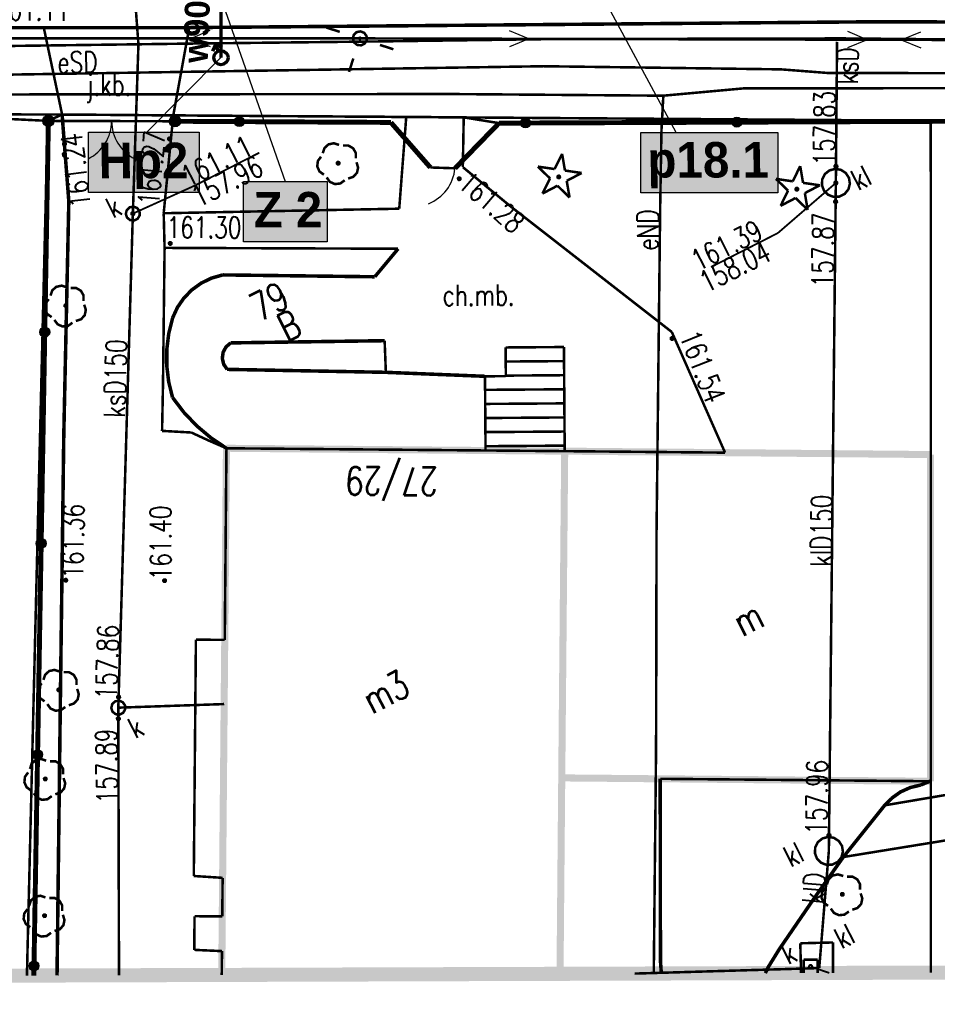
# Model space of a CAD drawing. Extents: x 0 to 7432618, y -40 to 5712028.
# Tile 120 of 165: x 7431405 to 7431437, y 5711623 to 5711658. Entities that reach past the tile are written whole.
import ezdxf
from ezdxf.enums import TextEntityAlignment as Align

# ---------------------------------------------------------------- set-up
doc = ezdxf.new("R2010")
doc.units = 0
doc.header["$MEASUREMENT"] = 0
for name, pattern in [('0', [1.5, 1, -0.5]), ('2218', [1, 0.5, -0.5]), ('3901', [0]), ('5102', [0])]:
    doc.linetypes.add(name, pattern=pattern)
for name, color, linetype in [('Dzialki', 7, 'Continuous'), ('EADTD_T_0', 7, 'Continuous'), ('EGBB_E_T_0', 7, 'Continuous'), ('EGBB_L_0', 7, 'Continuous'), ('EGBE_L_3', 7, 'Continuous'), ('Numery_dzialek', 7, 'Continuous'), ('OTK_E_T_0', 7, 'Continuous'), ('OTK_E_T_1', 7, 'Continuous'), ('OTK_L_0', 7, 'Continuous'), ('OTK_L_1', 7, 'Continuous'), ('OTK_L_2', 7, 'Continuous'), ('OTK_L_4', 7, 'Continuous'), ('OTO_L_0', 7, 'Continuous'), ('OTO_L_1', 7, 'Continuous'), ('OTO_L_2', 7, 'Continuous'), ('OTR_T_0', 7, 'Continuous'), ('OTZ_L_3', 7, 'Continuous'), ('OTZ_T_0', 7, 'Continuous'), ('OTZ_T_1', 7, 'Continuous'), ('rysunek', 7, 'Continuous'), ('SUE_T_3', 7, 'Continuous'), ('SUEP_E_T_0', 7, 'Continuous'), ('SUEP_L_0', 7, 'Continuous'), ('SUK_E_T_2', 7, 'Continuous'), ('SUK_E_T_4', 7, 'Continuous'), ('SUK_L_3', 7, 'Continuous'), ('SUK_T_2', 7, 'Continuous'), ('SUK_T_3', 7, 'Continuous'), ('SUKP_E_T_0', 7, 'Continuous'), ('SUKP_L_0', 7, 'Continuous'), ('SUKR_T_0', 7, 'Continuous'), ('SUP_E_T_1', 7, 'Continuous'), ('SUP_T_2', 7, 'Continuous'), ('SUP_T_4', 7, 'Continuous'), ('Uzytki', 7, 'Continuous'), ('zakres', 7, 'Continuous')]:
    doc.layers.add(name, color=color, linetype=linetype)
doc.layers.add('woda przyłącze', color=140, linetype='Continuous', lineweight=50)
doc.layers.add('woda sieć', color=150, linetype='Continuous', lineweight=70)
doc.styles.add('25', font='GOTHIC.TTF', dxfattribs={"oblique": 8, "height": 0.35})
doc.styles.add('STYL_ARIAL', font='simplex', dxfattribs={"width": 0.75, "oblique": 0.1})

# ---------------------------------------------------------------- blocks, each defined once
blk = doc.blocks.new('OTOB')
at = {"color": 0}
for centre, start, end in [((-1.5, 0), 0, 63.2606), ((1.5, 0), 116.7394, 180)]:
    blk.add_arc(centre, 1.5, start, end, dxfattribs=at)
blk = doc.blocks.new('KOGR')
at = {"color": 0}
for radius in [0.2, 0.18, 0.16, 0.14, 0.12, 0.1, 0.08, 0.06, 0.04, 0.02]:
    blk.add_circle((0, 0), radius, dxfattribs=at)
blk = doc.blocks.new('OTOF')
at = {"color": 0}
blk.add_arc((1.5, 0), 1.5, 116.7394, 180, dxfattribs=at)
blk = doc.blocks.new('SUWH')
at = {"color": 0}
for p, q in [((-0.35, 0.65), (0, 1)), ((0, 0.5), (0, 1)), ((0, 1), (0.35, 0.65))]:
    blk.add_line(p, q, dxfattribs=at)
blk.add_circle((0, 0), 0.5, dxfattribs=at)

msp = doc.modelspace()

# ---------------------------------------------------------------- hatches: boundary and pattern name
at = {"layer": 'woda sieć', "linetype": 'ByBlock'}
for points in [[(7431411.225, 5711654.239), (7431407.3, 5711654.239), (7431407.3, 5711652.1), (7431411.225, 5711652.1)], [(7431431.765, 5711654.229), (7431426.9, 5711654.229), (7431426.9, 5711652.09), (7431431.765, 5711652.09)], [(7431415.765, 5711652.489), (7431412.8, 5711652.489), (7431412.8, 5711650.35), (7431415.765, 5711650.35)]]:
    msp.add_hatch(color=256, dxfattribs=at).paths.add_polyline_path(points)

# ---------------------------------------------------------------- linework, layer by layer
at = {"layer": 'Dzialki', "color": 18, "true_color": 0x000000, "const_width": 0.09}
for points in [[(7431405.86, 5711654.873), (7431379.094, 5711654.893)], [(7431405.117, 5711624.304), (7431405.86, 5711654.873)], [(7431437.186, 5711654.65), (7431405.86, 5711654.873)], [(7431471.339, 5711654.802), (7431437.186, 5711654.65)], [(7431437.189, 5711624.41), (7431437.186, 5711654.65)]]:
    msp.add_lwpolyline(points, dxfattribs=at)
at = {"layer": 'EGBB_L_0', "color": 18, "true_color": 0x000000, "const_width": 0.25}
for points in [[(7431412.197, 5711643.023), (7431412.03, 5711624.327)], [(7431424.198, 5711642.921), (7431412.197, 5711643.023)], [(7431424.198, 5711642.921), (7431424.093, 5711631.322)], [(7431437.174, 5711642.8), (7431424.198, 5711642.921)], [(7431437.181, 5711631.203), (7431437.174, 5711642.8)], [(7431424.032, 5711624.367), (7431424.093, 5711631.322)], [(7431424.093, 5711631.322), (7431437.181, 5711631.203)]]:
    msp.add_lwpolyline(points, dxfattribs=at)
at = {"layer": 'EGBE_L_3', "color": 18, "true_color": 0x000000, "const_width": 0.09}
for points in [[(7431424.171, 5711646.617), (7431422.102, 5711646.602)], [(7431424.171, 5711646.617), (7431422.102, 5711646.602)], [(7431422.102, 5711646.602), (7431422.109, 5711645.583)], [(7431424.198, 5711642.921), (7431424.171, 5711646.617)], [(7431424.175, 5711646.117), (7431422.105, 5711646.102)], [(7431422.109, 5711645.583), (7431421.37, 5711645.578)], [(7431421.37, 5711645.578), (7431421.39, 5711642.945)], [(7431424.179, 5711645.617), (7431422.109, 5711645.602)], [(7431424.182, 5711645.117), (7431421.374, 5711645.097)], [(7431424.186, 5711644.617), (7431421.378, 5711644.597)], [(7431424.19, 5711644.117), (7431421.381, 5711644.097)], [(7431424.193, 5711643.617), (7431421.385, 5711643.597)], [(7431424.197, 5711643.117), (7431421.389, 5711643.097)], [(7431421.39, 5711642.945), (7431424.198, 5711642.921)]]:
    msp.add_lwpolyline(points, dxfattribs=at)
at = {"layer": 'OTK_L_0', "color": 18, "linetype": '0', "true_color": 0x000000, "const_width": 0.09}
for points in [[(7431410.877, 5711657.956), (7431435.182, 5711658.163)], [(7431435.182, 5711658.163), (7431454.297, 5711658.116)], [(7431403.977, 5711657.953), (7431405.716, 5711657.953)], [(7431410.877, 5711657.956), (7431405.716, 5711657.953)], [(7431405.716, 5711657.953), (7431410.877, 5711657.956)], [(7431405.716, 5711657.953), (7431406.366, 5711654.872)], [(7431410.31, 5711654.839), (7431410.877, 5711657.956)], [(7431406.366, 5711654.872), (7431410.31, 5711654.839)]]:
    msp.add_lwpolyline(points, dxfattribs=at)
at = {"layer": 'OTK_L_1', "color": 18, "true_color": 0x000000, "const_width": 0.125}
for points in [[(7431410.877, 5711657.956), (7431435.182, 5711658.163)], [(7431435.182, 5711658.163), (7431454.297, 5711658.116)], [(7431403.977, 5711657.953), (7431405.716, 5711657.953)], [(7431405.716, 5711657.953), (7431410.877, 5711657.956)], [(7431406.604, 5711651.783), (7431406.366, 5711654.872)], [(7431406.425, 5711643.477), (7431406.604, 5711651.783)], [(7431418.289, 5711650.106), (7431417.46, 5711649.111)], [(7431410.289, 5711647.657), (7431410.459, 5711648.026), (7431410.69, 5711648.36), (7431410.975, 5711648.65), (7431411.305, 5711648.888), (7431411.671, 5711649.065), (7431412.062, 5711649.177)], [(7431417.46, 5711649.111), (7431412.062, 5711649.177)], [(7431410.284, 5711644.826), (7431410.147, 5711645.384), (7431410.079, 5711645.954), (7431410.08, 5711646.529), (7431410.15, 5711647.099), (7431410.289, 5711647.657)], [(7431417.809, 5711646.842), (7431412.348, 5711646.764)], [(7431412.221, 5711645.824), (7431412.099, 5711646.004), (7431412.05, 5711646.216), (7431412.079, 5711646.432), (7431412.183, 5711646.623), (7431412.348, 5711646.764)], [(7431412.221, 5711645.824), (7431417.853, 5711645.719)], [(7431417.853, 5711645.719), (7431421.37, 5711645.578)], [(7431412.197, 5711643.023), (7431411.648, 5711643.393), (7431411.142, 5711643.82), (7431410.685, 5711644.299), (7431410.284, 5711644.826)], [(7431406.307, 5711634.303), (7431406.425, 5711643.477)], [(7431406.186, 5711624.308), (7431406.307, 5711634.303)], [(7431427.595, 5711624.836), (7431427.587, 5711631.29)], [(7431435.794, 5711630.596), (7431436.107, 5711630.821), (7431436.458, 5711630.98), (7431436.832, 5711631.069)], [(7431437.194, 5711631.22), (7431436.832, 5711631.069)], [(7431435.794, 5711630.596), (7431435.55, 5711630.348)], [(7431435.55, 5711630.348), (7431434.084, 5711628.513)], [(7431434.084, 5711628.513), (7431433.066, 5711627.074)], [(7431433.066, 5711627.074), (7431431.805, 5711625.231)], [(7431431.318, 5711624.391), (7431431.407, 5711624.585), (7431431.805, 5711625.231)], [(7431427.626, 5711624.379), (7431427.595, 5711624.836)]]:
    msp.add_lwpolyline(points, dxfattribs=at)
at = {"layer": 'OTK_L_2', "color": 18, "linetype": '0', "true_color": 0x000000, "const_width": 0.09}
for points in [[(7431435.182, 5711658.163), (7431410.877, 5711657.956)], [(7431454.297, 5711658.116), (7431435.182, 5711658.163)], [(7431405.716, 5711657.953), (7431403.977, 5711657.953)], [(7431406.366, 5711654.872), (7431405.716, 5711657.953)], [(7431410.877, 5711657.956), (7431410.31, 5711654.839)], [(7431405.879, 5711654.645), (7431406.366, 5711654.872)], [(7431401.629, 5711654.851), (7431405.879, 5711654.645)], [(7431410.31, 5711654.839), (7431418.576, 5711654.786)], [(7431418.576, 5711654.786), (7431418.327, 5711651.528)], [(7431420.615, 5711654.77), (7431418.576, 5711654.786)], [(7431420.584, 5711653.003), (7431420.615, 5711654.77)], [(7431420.615, 5711654.77), (7431421.867, 5711654.565)], [(7431421.867, 5711654.565), (7431437.104, 5711654.627)], [(7431437.104, 5711654.627), (7431467.807, 5711654.752)], [(7431422.303, 5711651.589), (7431420.584, 5711653.003)], [(7431418.327, 5711651.528), (7431409.97, 5711651.366)], [(7431409.97, 5711651.366), (7431410.002, 5711650.137)], [(7431427.998, 5711647.151), (7431422.303, 5711651.589)], [(7431410.002, 5711650.137), (7431418.289, 5711650.106)], [(7431418.289, 5711650.106), (7431417.46, 5711649.111)], [(7431410.289, 5711647.657), (7431410.459, 5711648.026), (7431410.69, 5711648.36), (7431410.975, 5711648.65), (7431411.305, 5711648.888), (7431411.671, 5711649.065), (7431412.062, 5711649.177)], [(7431417.46, 5711649.111), (7431412.062, 5711649.177)], [(7431410.289, 5711647.657), (7431410.211, 5711647.38)], [(7431410.211, 5711647.38), (7431410.15, 5711647.099)], [(7431410.107, 5711646.815), (7431410.08, 5711646.529)], [(7431410.15, 5711647.099), (7431410.107, 5711646.815)], [(7431412.348, 5711646.764), (7431417.809, 5711646.842)], [(7431417.809, 5711646.842), (7431417.853, 5711645.719)], [(7431429.888, 5711642.868), (7431427.998, 5711647.151)], [(7431410.08, 5711646.529), (7431410.071, 5711646.241)], [(7431412.079, 5711646.432), (7431412.122, 5711646.532)], [(7431412.122, 5711646.532), (7431412.183, 5711646.623)], [(7431412.183, 5711646.623), (7431412.259, 5711646.701)], [(7431412.259, 5711646.701), (7431412.348, 5711646.764)], [(7431422.102, 5711646.602), (7431424.171, 5711646.617)], [(7431422.109, 5711645.583), (7431422.102, 5711646.602)], [(7431424.171, 5711646.617), (7431424.198, 5711642.921)], [(7431410.071, 5711646.241), (7431410.079, 5711645.954)], [(7431412.05, 5711646.216), (7431412.054, 5711646.325)], [(7431412.065, 5711646.108), (7431412.05, 5711646.216)], [(7431412.054, 5711646.325), (7431412.079, 5711646.432)], [(7431410.079, 5711645.954), (7431410.105, 5711645.668)], [(7431412.099, 5711646.004), (7431412.065, 5711646.108)], [(7431412.152, 5711645.909), (7431412.099, 5711646.004)], [(7431412.221, 5711645.824), (7431412.152, 5711645.909)], [(7431417.853, 5711645.719), (7431412.221, 5711645.824)], [(7431410.105, 5711645.668), (7431410.147, 5711645.384)], [(7431421.37, 5711645.578), (7431422.109, 5711645.583)], [(7431421.39, 5711642.945), (7431421.37, 5711645.578)], [(7431410.147, 5711645.384), (7431410.207, 5711645.103)], [(7431410.207, 5711645.103), (7431410.284, 5711644.826)], [(7431412.197, 5711643.023), (7431411.648, 5711643.393), (7431411.142, 5711643.82), (7431410.685, 5711644.299), (7431410.284, 5711644.826)], [(7431412.197, 5711643.023), (7431421.39, 5711642.945)], [(7431424.198, 5711642.921), (7431429.888, 5711642.868)], [(7431450.209, 5711632.834), (7431435.55, 5711630.348)], [(7431434.084, 5711628.513), (7431450.191, 5711631.13)], [(7431435.55, 5711630.348), (7431434.084, 5711628.513)]]:
    msp.add_lwpolyline(points, dxfattribs=at)
at = {"layer": 'OTK_L_4', "color": 18, "linetype": '0', "true_color": 0x000000, "const_width": 0.09}
for points in [[(7431406.366, 5711654.872), (7431406.604, 5711651.783)], [(7431409.97, 5711651.366), (7431410.31, 5711654.839)], [(7431406.604, 5711651.783), (7431406.425, 5711643.477)], [(7431410.002, 5711650.137), (7431409.97, 5711651.366)], [(7431409.945, 5711645.27), (7431410.002, 5711650.137)], [(7431409.913, 5711643.64), (7431409.945, 5711645.27)], [(7431406.425, 5711643.477), (7431406.307, 5711634.303)], [(7431410.95, 5711643.583), (7431409.913, 5711643.64)], [(7431411.597, 5711643.284), (7431410.95, 5711643.583)], [(7431412.197, 5711643.023), (7431411.597, 5711643.284)], [(7431412.137, 5711636.221), (7431412.197, 5711643.023)], [(7431411.038, 5711627.84), (7431411.113, 5711636.23)], [(7431411.113, 5711636.23), (7431412.137, 5711636.221)], [(7431406.307, 5711634.303), (7431406.186, 5711624.308)], [(7431437.154, 5711631.203), (7431427.587, 5711631.29)], [(7431427.587, 5711631.29), (7431427.595, 5711624.836)], [(7431436.832, 5711631.069), (7431437.154, 5711631.203)], [(7431435.794, 5711630.596), (7431436.107, 5711630.821), (7431436.458, 5711630.98), (7431436.832, 5711631.069)], [(7431435.55, 5711630.348), (7431435.794, 5711630.596)], [(7431434.084, 5711628.513), (7431435.55, 5711630.348)], [(7431433.066, 5711627.074), (7431434.084, 5711628.513)], [(7431412.061, 5711627.774), (7431411.038, 5711627.84)], [(7431412.049, 5711626.404), (7431412.061, 5711627.774)], [(7431431.805, 5711625.231), (7431433.066, 5711627.074)], [(7431411.054, 5711625.218), (7431411.065, 5711626.413)], [(7431411.065, 5711626.413), (7431412.049, 5711626.404)], [(7431412.038, 5711625.173), (7431411.054, 5711625.218)], [(7431412.03, 5711624.327), (7431412.038, 5711625.173)], [(7431431.318, 5711624.391), (7431431.407, 5711624.585), (7431431.805, 5711625.231)], [(7431427.595, 5711624.836), (7431427.626, 5711624.379)]]:
    msp.add_lwpolyline(points, dxfattribs=at)
at = {"layer": 'OTO_L_0', "color": 18, "linetype": '3901', "true_color": 0x000000, "const_width": 0.175}
for points in [[(7431405.879, 5711654.645), (7431405.362, 5711624.305)], [(7431418.03, 5711654.59), (7431410.367, 5711654.631)], [(7431419.431, 5711652.991), (7431418.03, 5711654.59)], [(7431421.867, 5711654.565), (7431420.307, 5711652.962)], [(7431437.104, 5711654.627), (7431421.867, 5711654.565)], [(7431467.807, 5711654.752), (7431437.104, 5711654.627)]]:
    msp.add_lwpolyline(points, dxfattribs=at)
at = {"layer": 'OTO_L_0', "color": 18, "true_color": 0x000000}
for centre, radius in [((7431412.657, 5711654.619), 0.175), ((7431412.657, 5711654.619), 0.158), ((7431412.657, 5711654.619), 0.14), ((7431412.657, 5711654.619), 0.122), ((7431412.657, 5711654.619), 0.105), ((7431412.657, 5711654.619), 0.0875), ((7431412.657, 5711654.619), 0.07), ((7431412.657, 5711654.619), 0.0525), ((7431412.657, 5711654.619), 0.035), ((7431422.807, 5711654.569), 0.175), ((7431422.807, 5711654.569), 0.158), ((7431422.807, 5711654.569), 0.14), ((7431422.807, 5711654.569), 0.122), ((7431422.807, 5711654.569), 0.105), ((7431422.807, 5711654.569), 0.0875), ((7431422.807, 5711654.569), 0.07), ((7431422.807, 5711654.569), 0.0525), ((7431422.807, 5711654.569), 0.035), ((7431430.307, 5711654.6), 0.175), ((7431430.307, 5711654.6), 0.158), ((7431430.307, 5711654.6), 0.14), ((7431430.307, 5711654.6), 0.122), ((7431430.307, 5711654.6), 0.105), ((7431430.307, 5711654.6), 0.0875), ((7431430.307, 5711654.6), 0.07), ((7431430.307, 5711654.6), 0.0525), ((7431430.307, 5711654.6), 0.035), ((7431405.752, 5711647.146), 0.175), ((7431405.752, 5711647.146), 0.158), ((7431405.752, 5711647.146), 0.14), ((7431405.752, 5711647.146), 0.122), ((7431405.752, 5711647.146), 0.105), ((7431405.752, 5711647.146), 0.0875), ((7431405.752, 5711647.146), 0.07), ((7431405.752, 5711647.146), 0.0525), ((7431405.752, 5711647.146), 0.035), ((7431405.624, 5711639.648), 0.175), ((7431405.624, 5711639.648), 0.158), ((7431405.624, 5711639.648), 0.14), ((7431405.624, 5711639.648), 0.122), ((7431405.624, 5711639.648), 0.105), ((7431405.624, 5711639.648), 0.0875), ((7431405.624, 5711639.648), 0.07), ((7431405.624, 5711639.648), 0.0525), ((7431405.624, 5711639.648), 0.035), ((7431405.496, 5711632.149), 0.175), ((7431405.496, 5711632.149), 0.158), ((7431405.496, 5711632.149), 0.14), ((7431405.496, 5711632.149), 0.122), ((7431405.496, 5711632.149), 0.105), ((7431405.496, 5711632.149), 0.0875), ((7431405.496, 5711632.149), 0.07), ((7431405.496, 5711632.149), 0.0525), ((7431405.496, 5711632.149), 0.035), ((7431405.368, 5711624.65), 0.175), ((7431405.368, 5711624.65), 0.158), ((7431405.368, 5711624.65), 0.14), ((7431405.368, 5711624.65), 0.122), ((7431405.368, 5711624.65), 0.105), ((7431405.368, 5711624.65), 0.0875), ((7431405.368, 5711624.65), 0.07), ((7431405.368, 5711624.65), 0.0525), ((7431405.368, 5711624.65), 0.035)]:
    msp.add_circle(centre, radius, dxfattribs=at)
at = {"layer": 'OTO_L_1', "color": 18, "true_color": 0x000000, "const_width": 0.09}
for points in [[(7431405.879, 5711654.645), (7431401.629, 5711654.851)], [(7431401.629, 5711654.851), (7431405.879, 5711654.645)], [(7431410.367, 5711654.631), (7431405.879, 5711654.645)], [(7431405.879, 5711654.645), (7431410.367, 5711654.631)]]:
    msp.add_lwpolyline(points, dxfattribs=at)
at = {"layer": 'OTO_L_2', "color": 18, "true_color": 0x000000, "const_width": 0.09}
msp.add_lwpolyline([(7431420.307, 5711652.962), (7431419.431, 5711652.991)], dxfattribs=at)
at = {"layer": 'OTR_T_0', "color": 18, "true_color": 0x000000, "const_width": 0.09}
for points in [[(7431406.429, 5711653.866), (7431406.463, 5711653.869), (7431406.49, 5711653.846), (7431406.492, 5711653.812), (7431406.47, 5711653.786), (7431406.436, 5711653.783), (7431406.409, 5711653.806), (7431406.407, 5711653.84), (7431406.429, 5711653.866)], [(7431410.153, 5711654.046), (7431410.188, 5711654.049), (7431410.214, 5711654.027), (7431410.216, 5711653.992), (7431410.194, 5711653.966), (7431410.16, 5711653.964), (7431410.134, 5711653.986), (7431410.131, 5711654.02), (7431410.153, 5711654.046)], [(7431420.437, 5711652.631), (7431420.471, 5711652.633), (7431420.497, 5711652.611), (7431420.5, 5711652.577), (7431420.478, 5711652.551), (7431420.443, 5711652.548), (7431420.417, 5711652.57), (7431420.414, 5711652.605), (7431420.437, 5711652.631)], [(7431410.181, 5711650.335), (7431410.216, 5711650.337), (7431410.242, 5711650.315), (7431410.245, 5711650.281), (7431410.222, 5711650.254), (7431410.188, 5711650.252), (7431410.162, 5711650.274), (7431410.159, 5711650.308), (7431410.181, 5711650.335)], [(7431427.984, 5711646.959), (7431428.019, 5711646.962), (7431428.045, 5711646.939), (7431428.047, 5711646.905), (7431428.025, 5711646.879), (7431427.991, 5711646.876), (7431427.965, 5711646.899), (7431427.962, 5711646.933), (7431427.984, 5711646.959)], [(7431406.475, 5711638.379), (7431406.51, 5711638.382), (7431406.536, 5711638.359), (7431406.538, 5711638.325), (7431406.516, 5711638.299), (7431406.482, 5711638.296), (7431406.456, 5711638.318), (7431406.453, 5711638.353), (7431406.475, 5711638.379)], [(7431409.981, 5711638.364), (7431410.015, 5711638.367), (7431410.041, 5711638.345), (7431410.044, 5711638.31), (7431410.021, 5711638.284), (7431409.987, 5711638.281), (7431409.961, 5711638.304), (7431409.958, 5711638.338), (7431409.981, 5711638.364)]]:
    msp.add_lwpolyline(points, dxfattribs=at)
at = {"layer": 'OTZ_L_3', "color": 18, "linetype": '0', "true_color": 0x000000, "const_width": 0.09}
for points in [[(7431410.002, 5711650.137), (7431409.945, 5711645.27)], [(7431418.289, 5711650.106), (7431410.002, 5711650.137)], [(7431417.46, 5711649.111), (7431418.289, 5711650.106)], [(7431410.289, 5711647.657), (7431410.459, 5711648.026), (7431410.69, 5711648.36), (7431410.975, 5711648.65), (7431411.305, 5711648.888), (7431411.671, 5711649.065), (7431412.062, 5711649.177)], [(7431412.062, 5711649.177), (7431417.46, 5711649.111)], [(7431410.284, 5711644.826), (7431410.147, 5711645.384), (7431410.079, 5711645.954), (7431410.08, 5711646.529), (7431410.15, 5711647.099), (7431410.289, 5711647.657)], [(7431417.809, 5711646.842), (7431412.348, 5711646.764)], [(7431417.853, 5711645.719), (7431417.809, 5711646.842)], [(7431412.221, 5711645.824), (7431412.099, 5711646.004), (7431412.05, 5711646.216), (7431412.079, 5711646.432), (7431412.183, 5711646.623), (7431412.348, 5711646.764)], [(7431412.221, 5711645.824), (7431417.853, 5711645.719)], [(7431409.945, 5711645.27), (7431409.913, 5711643.64)], [(7431412.197, 5711643.023), (7431411.648, 5711643.393), (7431411.142, 5711643.82), (7431410.685, 5711644.299), (7431410.284, 5711644.826)], [(7431409.913, 5711643.64), (7431410.95, 5711643.583)], [(7431410.95, 5711643.583), (7431411.597, 5711643.284)], [(7431411.597, 5711643.284), (7431412.197, 5711643.023)]]:
    msp.add_lwpolyline(points, dxfattribs=at)
at = {"layer": 'OTZ_T_0', "color": 96, "true_color": 0x008000, "const_width": 0.09}
for points in [[(7431415.615, 5711653.498), (7431415.675, 5711653.682), (7431415.819, 5711653.811), (7431416.009, 5711653.852), (7431416.193, 5711653.792)], [(7431416.329, 5711653.771), (7431416.523, 5711653.77), (7431416.69, 5711653.673), (7431416.787, 5711653.506), (7431416.788, 5711653.312)], [(7431415.654, 5711652.735), (7431415.498, 5711652.849), (7431415.419, 5711653.026), (7431415.439, 5711653.218), (7431415.553, 5711653.375)], [(7431416.14, 5711653.183), (7431416.174, 5711653.186), (7431416.2, 5711653.164), (7431416.203, 5711653.129), (7431416.18, 5711653.103), (7431416.146, 5711653.1), (7431416.12, 5711653.123), (7431416.117, 5711653.157), (7431416.14, 5711653.183)], [(7431416.809, 5711653.176), (7431416.869, 5711652.992), (7431416.828, 5711652.803), (7431416.699, 5711652.659), (7431416.515, 5711652.598)], [(7431416.392, 5711652.536), (7431416.235, 5711652.422), (7431416.043, 5711652.402), (7431415.866, 5711652.481), (7431415.752, 5711652.637)], [(7431405.955, 5711648.442), (7431406.015, 5711648.626), (7431406.159, 5711648.755), (7431406.348, 5711648.796), (7431406.533, 5711648.736)], [(7431406.668, 5711648.715), (7431406.862, 5711648.714), (7431407.03, 5711648.617), (7431407.127, 5711648.45), (7431407.127, 5711648.256)], [(7431405.994, 5711647.678), (7431405.837, 5711647.793), (7431405.759, 5711647.97), (7431405.779, 5711648.162), (7431405.892, 5711648.319)], [(7431406.479, 5711648.127), (7431406.513, 5711648.13), (7431406.54, 5711648.107), (7431406.542, 5711648.073), (7431406.52, 5711648.047), (7431406.486, 5711648.044), (7431406.459, 5711648.066), (7431406.457, 5711648.101), (7431406.479, 5711648.127)], [(7431407.149, 5711648.12), (7431407.208, 5711647.936), (7431407.168, 5711647.746), (7431407.038, 5711647.602), (7431406.854, 5711647.542)], [(7431406.732, 5711647.48), (7431406.575, 5711647.366), (7431406.382, 5711647.346), (7431406.205, 5711647.425), (7431406.091, 5711647.581)], [(7431405.704, 5711634.802), (7431405.765, 5711634.986), (7431405.909, 5711635.116), (7431406.098, 5711635.156), (7431406.282, 5711635.097)], [(7431406.418, 5711635.075), (7431406.612, 5711635.075), (7431406.779, 5711634.978), (7431406.876, 5711634.81), (7431406.877, 5711634.616)], [(7431405.743, 5711634.039), (7431405.587, 5711634.153), (7431405.508, 5711634.33), (7431405.528, 5711634.523), (7431405.642, 5711634.68)], [(7431406.229, 5711634.487), (7431406.263, 5711634.49), (7431406.289, 5711634.468), (7431406.292, 5711634.433), (7431406.27, 5711634.407), (7431406.235, 5711634.405), (7431406.209, 5711634.427), (7431406.206, 5711634.461), (7431406.229, 5711634.487)], [(7431406.898, 5711634.481), (7431406.958, 5711634.296), (7431406.917, 5711634.107), (7431406.788, 5711633.963), (7431406.604, 5711633.903)], [(7431406.481, 5711633.84), (7431406.324, 5711633.727), (7431406.132, 5711633.707), (7431405.955, 5711633.785), (7431405.841, 5711633.942)], [(7431405.224, 5711631.639), (7431405.284, 5711631.823), (7431405.428, 5711631.953), (7431405.617, 5711631.993), (7431405.802, 5711631.933)], [(7431405.937, 5711631.912), (7431406.131, 5711631.911), (7431406.299, 5711631.815), (7431406.396, 5711631.647), (7431406.396, 5711631.453)], [(7431405.263, 5711630.876), (7431405.106, 5711630.99), (7431405.028, 5711631.167), (7431405.048, 5711631.36), (7431405.161, 5711631.516)], [(7431405.748, 5711631.324), (7431405.782, 5711631.327), (7431405.808, 5711631.305), (7431405.811, 5711631.27), (7431405.789, 5711631.244), (7431405.754, 5711631.241), (7431405.728, 5711631.264), (7431405.726, 5711631.298), (7431405.748, 5711631.324)], [(7431406.417, 5711631.317), (7431406.477, 5711631.133), (7431406.437, 5711630.944), (7431406.307, 5711630.8), (7431406.123, 5711630.739)], [(7431406, 5711630.677), (7431405.844, 5711630.564), (7431405.651, 5711630.543), (7431405.474, 5711630.622), (7431405.36, 5711630.778)], [(7431433.504, 5711627.543), (7431433.564, 5711627.727), (7431433.708, 5711627.857), (7431433.897, 5711627.897), (7431434.082, 5711627.838)], [(7431434.217, 5711627.816), (7431434.411, 5711627.816), (7431434.579, 5711627.719), (7431434.676, 5711627.551), (7431434.676, 5711627.357)], [(7431433.543, 5711626.78), (7431433.386, 5711626.894), (7431433.308, 5711627.071), (7431433.328, 5711627.264), (7431433.441, 5711627.421)], [(7431405.198, 5711626.785), (7431405.258, 5711626.969), (7431405.402, 5711627.099), (7431405.592, 5711627.139), (7431405.776, 5711627.08)], [(7431405.912, 5711627.058), (7431406.105, 5711627.058), (7431406.273, 5711626.961), (7431406.37, 5711626.793), (7431406.37, 5711626.6)], [(7431434.028, 5711627.228), (7431434.062, 5711627.231), (7431434.089, 5711627.209), (7431434.091, 5711627.174), (7431434.069, 5711627.148), (7431434.035, 5711627.146), (7431434.008, 5711627.168), (7431434.006, 5711627.202), (7431434.028, 5711627.228)], [(7431434.698, 5711627.221), (7431434.757, 5711627.037), (7431434.717, 5711626.848), (7431434.587, 5711626.704), (7431434.403, 5711626.644)], [(7431405.237, 5711626.022), (7431405.081, 5711626.136), (7431405.002, 5711626.313), (7431405.022, 5711626.506), (7431405.136, 5711626.663)], [(7431434.281, 5711626.581), (7431434.124, 5711626.468), (7431433.931, 5711626.448), (7431433.754, 5711626.526), (7431433.64, 5711626.683)], [(7431405.722, 5711626.471), (7431405.757, 5711626.473), (7431405.783, 5711626.451), (7431405.786, 5711626.417), (7431405.763, 5711626.391), (7431405.729, 5711626.388), (7431405.703, 5711626.41), (7431405.7, 5711626.445), (7431405.722, 5711626.471)], [(7431406.392, 5711626.464), (7431406.451, 5711626.28), (7431406.411, 5711626.09), (7431406.282, 5711625.946), (7431406.097, 5711625.886)], [(7431405.975, 5711625.824), (7431405.818, 5711625.71), (7431405.625, 5711625.69), (7431405.449, 5711625.769), (7431405.334, 5711625.925)]]:
    msp.add_lwpolyline(points, dxfattribs=at)
at = {"layer": 'OTZ_T_1', "color": 96, "true_color": 0x008000, "const_width": 0.09}
for points in [[(7431423.84, 5711652.935), (7431424.106, 5711653.473)], [(7431424.106, 5711653.473), (7431424.207, 5711652.882)], [(7431423.246, 5711653.022), (7431423.84, 5711652.935)], [(7431423.676, 5711652.603), (7431423.246, 5711653.022)], [(7431424.207, 5711652.882), (7431424.801, 5711652.795)], [(7431424.801, 5711652.795), (7431424.269, 5711652.516)], [(7431432.288, 5711652.499), (7431432.554, 5711653.037)], [(7431432.554, 5711653.037), (7431432.655, 5711652.446)], [(7431423.41, 5711652.065), (7431423.676, 5711652.603)], [(7431423.966, 5711652.696), (7431424, 5711652.699), (7431424.027, 5711652.676), (7431424.029, 5711652.642), (7431424.007, 5711652.616), (7431423.973, 5711652.613), (7431423.946, 5711652.635), (7431423.944, 5711652.67), (7431423.966, 5711652.696)], [(7431424.269, 5711652.516), (7431424.371, 5711651.925)], [(7431431.694, 5711652.586), (7431432.288, 5711652.499)], [(7431432.124, 5711652.166), (7431431.694, 5711652.586)], [(7431432.655, 5711652.446), (7431433.249, 5711652.359)], [(7431423.941, 5711652.344), (7431423.41, 5711652.065)], [(7431424.371, 5711651.925), (7431423.941, 5711652.344)], [(7431431.858, 5711651.629), (7431432.124, 5711652.166)], [(7431432.415, 5711652.26), (7431432.449, 5711652.263), (7431432.475, 5711652.24), (7431432.478, 5711652.206), (7431432.455, 5711652.18), (7431432.421, 5711652.177), (7431432.395, 5711652.199), (7431432.392, 5711652.234), (7431432.415, 5711652.26)], [(7431433.249, 5711652.359), (7431432.718, 5711652.08)], [(7431432.718, 5711652.08), (7431432.819, 5711651.489)], [(7431432.39, 5711651.908), (7431431.858, 5711651.629)], [(7431432.819, 5711651.489), (7431432.39, 5711651.908)]]:
    msp.add_lwpolyline(points, dxfattribs=at)
at = {"layer": 'rysunek', "linetype": 'ByBlock'}
for points in [[(7431428.15, 5711654.229), (7431425.449, 5711659.264)], [(7431412, 5711659.009), (7431414.283, 5711652.489)], [(7431412.002, 5711656.889), (7431409.368, 5711654.239)]]:
    msp.add_lwpolyline(points, dxfattribs=at)
at = {"layer": 'rysunek', "linetype": 'ByBlock', "transparency": 33554676}
for points in [[(7431407.3, 5711654.239), (7431411.225, 5711654.239), (7431411.225, 5711652.1), (7431407.3, 5711652.1)], [(7431407.3, 5711654.239), (7431411.225, 5711654.239), (7431411.225, 5711652.1), (7431407.3, 5711652.1)], [(7431426.9, 5711654.229), (7431431.765, 5711654.229), (7431431.765, 5711652.09), (7431426.9, 5711652.09)], [(7431426.9, 5711654.229), (7431431.765, 5711654.229), (7431431.765, 5711652.09), (7431426.9, 5711652.09)], [(7431412.8, 5711652.489), (7431415.765, 5711652.489), (7431415.765, 5711650.35), (7431412.8, 5711650.35)], [(7431412.8, 5711652.489), (7431415.765, 5711652.489), (7431415.765, 5711650.35), (7431412.8, 5711650.35)]]:
    msp.add_lwpolyline(points, close=True, dxfattribs=at)
at = {"layer": 'SUE_T_3', "color": 18, "true_color": 0x000000, "const_width": 0.09}
for points in [[(7431416.218, 5711657.805), (7431415.742, 5711657.959)], [(7431416.817, 5711657.796), (7431416.956, 5711657.822), (7431417.086, 5711657.769), (7431417.168, 5711657.653), (7431417.174, 5711657.513), (7431417.103, 5711657.391), (7431416.977, 5711657.327), (7431416.837, 5711657.341), (7431416.727, 5711657.429), (7431416.681, 5711657.562), (7431416.715, 5711657.699), (7431416.817, 5711657.796)], [(7431416.92, 5711657.595), (7431416.939, 5711657.597), (7431416.953, 5711657.584), (7431416.955, 5711657.565), (7431416.942, 5711657.551), (7431416.923, 5711657.549), (7431416.909, 5711657.561), (7431416.907, 5711657.581), (7431416.92, 5711657.595)], [(7431417.644, 5711657.341), (7431418.12, 5711657.187)], [(7431416.699, 5711656.86), (7431416.545, 5711656.384)]]:
    msp.add_lwpolyline(points, dxfattribs=at)
at = {"layer": 'SUEP_L_0', "color": 1, "true_color": 0xff0000}
for p, q in [((7431410.931, 5711657.574), (7431411.624, 5711657.861)), ((7431422.931, 5711657.557), (7431422.239, 5711657.846)), ((7431434.931, 5711657.526), (7431434.239, 5711657.814)), ((7431436.141, 5711657.522), (7431436.835, 5711657.808)), ((7431410.931, 5711657.574), (7431411.624, 5711657.287)), ((7431422.931, 5711657.557), (7431422.237, 5711657.272)), ((7431434.931, 5711657.526), (7431434.237, 5711657.24)), ((7431436.141, 5711657.522), (7431436.833, 5711657.234))]:
    msp.add_line(p, q, dxfattribs=at)
at = {"layer": 'SUEP_L_0', "color": 1, "linetype": '5102', "true_color": 0xff0000, "const_width": 0.09}
for points in [[(7431416.931, 5711657.573), (7431384.1, 5711657.579)], [(7431454.141, 5711657.475), (7431416.931, 5711657.573)]]:
    msp.add_lwpolyline(points, dxfattribs=at)
at = {"layer": 'SUEP_L_0', "color": 1, "true_color": 0xff0000, "const_width": 0.09}
for points in [[(7431402.837, 5711657.282), (7431410.886, 5711657.388)], [(7431410.886, 5711657.388), (7431417.737, 5711657.467)], [(7431417.737, 5711657.467), (7431423.711, 5711657.548)], [(7431423.711, 5711657.548), (7431434.024, 5711657.573)], [(7431434.024, 5711657.573), (7431444.23, 5711657.476)], [(7431403.108, 5711656.265), (7431423.45, 5711656.585)], [(7431423.45, 5711656.585), (7431431.868, 5711656.474)], [(7431431.868, 5711656.474), (7431433.55, 5711656.344)], [(7431433.55, 5711656.344), (7431448.497, 5711656.328)], [(7431420.148, 5711655.598), (7431399.294, 5711655.578)], [(7431427.698, 5711655.539), (7431420.148, 5711655.598)], [(7431430.54, 5711655.798), (7431427.698, 5711655.539)], [(7431438.201, 5711655.807), (7431430.54, 5711655.798)], [(7431427.698, 5711655.539), (7431427.631, 5711654.304)], [(7431427.631, 5711654.304), (7431427.585, 5711651.554)], [(7431427.585, 5711651.554), (7431427.457, 5711640.086)], [(7431427.457, 5711640.086), (7431427.44, 5711632.411)], [(7431427.44, 5711632.411), (7431427.358, 5711624.378)]]:
    msp.add_lwpolyline(points, dxfattribs=at)
at = {"layer": 'SUK_L_3', "color": 36, "true_color": 0x803300, "const_width": 0.09}
for points in [[(7431433.716, 5711625.48), (7431432.557, 5711625.451)], [(7431432.557, 5711625.451), (7431432.583, 5711624.395)], [(7431433.718, 5711624.399), (7431433.716, 5711625.48)]]:
    msp.add_lwpolyline(points, dxfattribs=at)
at = {"layer": 'SUK_T_2', "color": 36, "true_color": 0x803300, "const_width": 0.09}
for points in [[(7431433.591, 5711652.886), (7431433.791, 5711652.94), (7431433.997, 5711652.908), (7431434.171, 5711652.794), (7431434.284, 5711652.62), (7431434.317, 5711652.415), (7431434.263, 5711652.214), (7431434.132, 5711652.052), (7431433.947, 5711651.958), (7431433.739, 5711651.947), (7431433.545, 5711652.022), (7431433.398, 5711652.168), (7431433.324, 5711652.363), (7431433.335, 5711652.57), (7431433.429, 5711652.756), (7431433.591, 5711652.886)], [(7431433.343, 5711629.173), (7431433.544, 5711629.227), (7431433.749, 5711629.195), (7431433.923, 5711629.081), (7431434.037, 5711628.907), (7431434.069, 5711628.701), (7431434.015, 5711628.501), (7431433.885, 5711628.339), (7431433.699, 5711628.245), (7431433.492, 5711628.234), (7431433.298, 5711628.308), (7431433.15, 5711628.455), (7431433.076, 5711628.649), (7431433.087, 5711628.857), (7431433.181, 5711629.042), (7431433.343, 5711629.173)]]:
    msp.add_lwpolyline(points, dxfattribs=at)
at = {"layer": 'SUK_T_3', "color": 36, "true_color": 0x803300, "const_width": 0.09}
for points in [[(7431408.763, 5711651.576), (7431408.901, 5711651.602), (7431409.032, 5711651.549), (7431409.113, 5711651.434), (7431409.119, 5711651.293), (7431409.048, 5711651.172), (7431408.923, 5711651.108), (7431408.782, 5711651.122), (7431408.672, 5711651.209), (7431408.627, 5711651.343), (7431408.661, 5711651.479), (7431408.763, 5711651.576)], [(7431408.247, 5711634.038), (7431408.385, 5711634.064), (7431408.516, 5711634.011), (7431408.597, 5711633.896), (7431408.603, 5711633.755), (7431408.532, 5711633.634), (7431408.407, 5711633.57), (7431408.266, 5711633.584), (7431408.156, 5711633.671), (7431408.111, 5711633.805), (7431408.144, 5711633.941), (7431408.247, 5711634.038)]]:
    msp.add_lwpolyline(points, dxfattribs=at)
at = {"layer": 'SUKP_L_0', "color": 36, "true_color": 0x803300, "const_width": 0.09}
for points in [[(7431408.801, 5711661.017), (7431409.074, 5711657.364)], [(7431409.074, 5711657.364), (7431408.876, 5711651.353)], [(7431433.818, 5711652.441), (7431433.862, 5711657.451)], [(7431433.818, 5711652.441), (7431433.57, 5711628.728)], [(7431408.876, 5711651.353), (7431408.36, 5711633.815)], [(7431408.36, 5711633.815), (7431412.116, 5711633.943)], [(7431408.384, 5711624.315), (7431408.36, 5711633.815)], [(7431433.57, 5711628.728), (7431433.229, 5711624.571)], [(7431433.229, 5711624.571), (7431426.685, 5711624.376)]]:
    msp.add_lwpolyline(points, dxfattribs=at)
at = {"layer": 'SUKR_T_0', "color": 36, "true_color": 0x803300, "const_width": 0.065}
for points in [[(7431411.066, 5711652.345), (7431413.364, 5711653.515)], [(7431433.795, 5711653.089), (7431433.842, 5711653.092), (7431433.879, 5711653.061), (7431433.882, 5711653.014), (7431433.851, 5711652.977), (7431433.804, 5711652.974), (7431433.767, 5711653.005), (7431433.763, 5711653.052), (7431433.795, 5711653.089)], [(7431433.818, 5711652.441), (7431431.76, 5711650.662)], [(7431433.789, 5711652.497), (7431433.837, 5711652.5), (7431433.873, 5711652.469), (7431433.877, 5711652.422), (7431433.846, 5711652.385), (7431433.798, 5711652.381), (7431433.762, 5711652.412), (7431433.758, 5711652.46), (7431433.789, 5711652.497)], [(7431408.876, 5711651.353), (7431411.066, 5711652.345)], [(7431433.782, 5711651.833), (7431433.83, 5711651.837), (7431433.866, 5711651.806), (7431433.87, 5711651.758), (7431433.839, 5711651.722), (7431433.791, 5711651.718), (7431433.755, 5711651.749), (7431433.751, 5711651.797), (7431433.782, 5711651.833)], [(7431408.848, 5711651.409), (7431408.896, 5711651.413), (7431408.932, 5711651.382), (7431408.936, 5711651.334), (7431408.905, 5711651.298), (7431408.857, 5711651.294), (7431408.821, 5711651.325), (7431408.817, 5711651.373), (7431408.848, 5711651.409)], [(7431429.39, 5711649.455), (7431431.76, 5711650.662)], [(7431408.343, 5711634.247), (7431408.391, 5711634.251), (7431408.427, 5711634.22), (7431408.431, 5711634.172), (7431408.4, 5711634.136), (7431408.352, 5711634.132), (7431408.316, 5711634.163), (7431408.312, 5711634.211), (7431408.343, 5711634.247)], [(7431408.333, 5711633.479), (7431408.381, 5711633.483), (7431408.417, 5711633.452), (7431408.421, 5711633.404), (7431408.39, 5711633.368), (7431408.342, 5711633.364), (7431408.306, 5711633.395), (7431408.302, 5711633.443), (7431408.333, 5711633.479)], [(7431433.547, 5711629.34), (7431433.595, 5711629.344), (7431433.631, 5711629.312), (7431433.635, 5711629.265), (7431433.604, 5711629.228), (7431433.556, 5711629.225), (7431433.52, 5711629.256), (7431433.516, 5711629.303), (7431433.547, 5711629.34)], [(7431432.895, 5711624.678), (7431432.943, 5711624.681), (7431432.979, 5711624.65), (7431432.983, 5711624.603), (7431432.952, 5711624.566), (7431432.904, 5711624.562), (7431432.868, 5711624.593), (7431432.864, 5711624.641), (7431432.895, 5711624.678)], [(7431432.923, 5711624.622), (7431433.585, 5711624.399)]]:
    msp.add_lwpolyline(points, dxfattribs=at)
at = {"layer": 'SUP_T_2', "color": 18, "true_color": 0x000000, "const_width": 0.09}
msp.add_lwpolyline([(7431416.817, 5711657.796), (7431416.956, 5711657.822), (7431417.086, 5711657.769), (7431417.168, 5711657.653), (7431417.174, 5711657.513), (7431417.103, 5711657.391), (7431416.977, 5711657.327), (7431416.837, 5711657.341), (7431416.727, 5711657.429), (7431416.681, 5711657.562), (7431416.715, 5711657.699), (7431416.817, 5711657.796)], dxfattribs=at)
at = {"layer": 'SUP_T_4', "color": 18, "true_color": 0x000000, "const_width": 0.09}
for points in [[(7431432.674, 5711624.873), (7431432.673, 5711624.395)], [(7431433.175, 5711624.871), (7431432.674, 5711624.873)], [(7431433.173, 5711624.397), (7431433.175, 5711624.871)]]:
    msp.add_lwpolyline(points, dxfattribs=at)
at = {"layer": 'Uzytki', "color": 96, "linetype": '2218', "true_color": 0x008000, "const_width": 0.09}
for points in [[(7431405.86, 5711654.873), (7431379.094, 5711654.893)], [(7431437.186, 5711654.65), (7431405.86, 5711654.873)], [(7431471.339, 5711654.802), (7431437.186, 5711654.65)], [(7431437.189, 5711624.41), (7431437.186, 5711654.65)]]:
    msp.add_lwpolyline(points, dxfattribs=at)
at = {"layer": 'woda sieć', "linetype": 'ByBlock'}
msp.add_line((7431412, 5711659.245), (7431412.002, 5711656.889), dxfattribs=at)
at = {"layer": 'zakres', "color": 18, "linetype": '0', "true_color": 0x000000, "const_width": 0.5}
msp.add_lwpolyline([(7431170.861, 5711694.664), (7431172.664, 5711623.536), (7431599.413, 5711624.947), (7431599.511, 5711698.029), (7431170.861, 5711694.664)], dxfattribs=at)

# ---------------------------------------------------------------- block references
at = {"layer": 'OTO_L_1', "color": 18, "true_color": 0x000000}
for name, p, rotation in [('KOGR', (7431405.879, 5711654.645), 27), ('KOGR', (7431405.879, 5711654.645), 27), ('KOGR', (7431410.367, 5711654.631), 27), ('OTOB', (7431408.123, 5711654.638), 179.81357)]:
    msp.add_blockref(name, p, dxfattribs=dict(at, rotation=rotation))
at = {"layer": 'OTO_L_2', "color": 18, "true_color": 0x000000, "rotation": 174.65122}
msp.add_blockref('OTOF', (7431420.307, 5711652.962), dxfattribs=at)
at = {"layer": 'woda sieć', "xscale": 0.5, "yscale": 0.5, "zscale": 0.5, "rotation": 22}
msp.add_blockref('SUWH', (7431412.002, 5711656.889), dxfattribs=at)

# ---------------------------------------------------------------- texts
at = {"layer": 'EADTD_T_0', "color": 18, "true_color": 0x000000, "style": 'STYL_ARIAL', "width": 0.75}
msp.add_text('27/29', height=1, rotation=179.55, dxfattribs=at).set_placement((7431418.063, 5711642.651), align=Align.BOTTOM_CENTER)
at = {"layer": 'EGBB_E_T_0', "color": 18, "true_color": 0x000000, "style": 'STYL_ARIAL', "width": 0.75}
for s, p in [('m', (7431430.699, 5711636.987)), ('m3', (7431417.847, 5711634.379))]:
    msp.add_text(s, height=1, rotation=27, dxfattribs=at).set_placement(p, align=Align.MIDDLE_CENTER)
at = {"layer": 'Numery_dzialek', "color": 18, "true_color": 0x000000, "style": 'STYL_ARIAL', "width": 0.75}
msp.add_text('79', height=1, rotation=27, dxfattribs=at).set_placement((7431412.914, 5711648.392), align=Align.TOP_LEFT)
at = {"layer": 'OTK_E_T_0', "color": 18, "true_color": 0x000000, "style": 'STYL_ARIAL', "width": 0.75}
msp.add_text('j.kb.', height=0.75, rotation=0.054, dxfattribs=at).set_placement((7431408.028, 5711655.925), align=Align.MIDDLE_CENTER)
at = {"layer": 'OTK_E_T_1', "color": 18, "true_color": 0x000000, "style": 'STYL_ARIAL', "width": 0.75}
msp.add_text('ch.mb.', height=0.75, rotation=0.4188, dxfattribs=at).set_placement((7431421.143, 5711648.46), align=Align.MIDDLE_CENTER)
at = {"layer": 'OTR_T_0', "color": 18, "true_color": 0x000000, "style": 'STYL_ARIAL', "width": 0.75}
for s, rotation, p in [('161.11', 359.5542, (7431403.977, 5711657.994)), ('161.28', 319.2129, (7431420.211, 5711652.167)), ('161.30', 359.7117, (7431410.073, 5711650.27)), ('161.54', 291.6258, (7431428.043, 5711646.934))]:
    msp.add_text(s, height=0.75, rotation=rotation, dxfattribs=at).set_placement(p, align=Align.BOTTOM_LEFT)
msp.add_text('161.24', height=0.75, rotation=96.9669, dxfattribs=at).set_placement((7431406.314, 5711654.158), align=Align.TOP_RIGHT)
msp.add_text('161.27', height=0.75, rotation=85.0146, dxfattribs=at).set_placement((7431410.255, 5711654.246), align=Align.BOTTOM_RIGHT)
for s, rotation, p in [('161.36', 88.8252, (7431406.355, 5711638.405)), ('161.40', 90.3685, (7431409.496, 5711638.334))]:
    msp.add_text(s, height=0.75, rotation=rotation, dxfattribs=at).set_placement(p, align=Align.TOP_LEFT)
at = {"layer": 'SUEP_E_T_0', "color": 1, "true_color": 0xff0000, "style": 'STYL_ARIAL', "width": 0.75}
for s, rotation, p in [('eSD', 0.901, (7431406.908, 5711656.727)), ('eND', 89.8673, (7431427.146, 5711650.774))]:
    msp.add_text(s, height=0.75, rotation=rotation, dxfattribs=at).set_placement(p, align=Align.MIDDLE_CENTER)
at = {"layer": 'SUK_E_T_2', "color": 36, "true_color": 0x803300, "style": 'STYL_ARIAL', "width": 0.75}
for p in [(7431434.709, 5711651.951), (7431432.314, 5711627.935), (7431434.116, 5711625.032)]:
    msp.add_text('kl', height=0.75, rotation=27, dxfattribs=at).set_placement(p, align=Align.BOTTOM_LEFT)
at = {"layer": 'SUK_E_T_4', "color": 36, "true_color": 0x803300, "style": 'STYL_ARIAL', "width": 0.75}
for p in [(7431408.27, 5711650.969), (7431409.052, 5711632.495)]:
    msp.add_text('k', height=0.75, rotation=27, dxfattribs=at).set_placement(p, align=Align.BOTTOM_LEFT)
at = {"layer": 'SUKP_E_T_0', "color": 36, "true_color": 0x803300, "style": 'STYL_ARIAL', "width": 0.75}
for s, rotation, p in [('ksD', 89.487, (7431434.227, 5711656.603)), ('ksD150', 88.3142, (7431408.258, 5711645.502)), ('klD150', 89.4012, (7431433.304, 5711640.097)), ('klD', 85.311, (7431433.033, 5711627.414))]:
    msp.add_text(s, height=0.75, rotation=rotation, dxfattribs=at).set_placement(p, align=Align.MIDDLE_CENTER)
at = {"layer": 'SUKR_T_0', "color": 36, "true_color": 0x803300, "style": 'STYL_ARIAL', "width": 0.75}
for s, rotation, p in [('157.83', 89.488, (7431433.396, 5711653.061)), ('157.86', 88.3142, (7431407.929, 5711634.111)), ('157.96', 89.4012, (7431433.131, 5711629.311))]:
    msp.add_text(s, height=0.75, rotation=rotation, dxfattribs=at).set_placement(p, align=Align.MIDDLE_LEFT)
for s, p in [('161.11', (7431410.5, 5711652.944)), ('157.96', (7431410.87, 5711652.228)), ('161.39', (7431428.589, 5711649.959)), ('158.04', (7431428.889, 5711649.198))]:
    msp.add_text(s, height=0.75, rotation=27, dxfattribs=at).set_placement(p, align=Align.TOP_LEFT)
for s, rotation, p in [('157.87', 89.424, (7431433.37, 5711651.389)), ('157.89', 91.071, (7431407.925, 5711633.071))]:
    msp.add_text(s, height=0.75, rotation=rotation, dxfattribs=at).set_placement(p, align=Align.MIDDLE_RIGHT)
at = {"layer": 'SUP_E_T_1', "color": 18, "true_color": 0x000000, "style": 'STYL_ARIAL', "width": 0.75}
msp.add_text('k', height=0.75, rotation=27, dxfattribs=at).set_placement((7431432.226, 5711624.478), align=Align.BOTTOM_LEFT)
at = {"layer": 'Uzytki', "color": 96, "true_color": 0x008000, "style": 'STYL_ARIAL', "width": 0.75}
msp.add_text('B', height=1, rotation=27, dxfattribs=at).set_placement((7431414.782, 5711646.675), align=Align.BOTTOM_CENTER)
at = {"layer": 'woda przyłącze', "color": 0, "char_height": 1.26, "attachment_point": 1, "style": '25'}
for s, insert in [('\\fCentury Gothic|b1|i0;\\Q-1;Hp2', (7431407.67, 5711653.871)), ('\\fCentury Gothic|b1|i0;\\Q-1;p18.1', (7431427.143, 5711653.894)), ('\\fCentury Gothic|b1|i0;\\Q-1;Z 2', (7431413.17, 5711652.121))]:
    msp.add_mtext_dynamic_manual_height_columns(s, width=15.63873, gutter_width=5, heights=[0], dxfattribs=dict(at, insert=insert))
at = {"layer": 'woda sieć', "insert": (7431410.647, 5711656.727), "char_height": 0.882, "attachment_point": 1, "rotation": 87.8039, "style": '25'}
msp.add_mtext_dynamic_manual_height_columns('\\fCentury Gothic|b1|i0;\\Q-1;w90', width=10.94711, gutter_width=5, heights=[0], dxfattribs=at)

doc.saveas('drawing.dxf')
